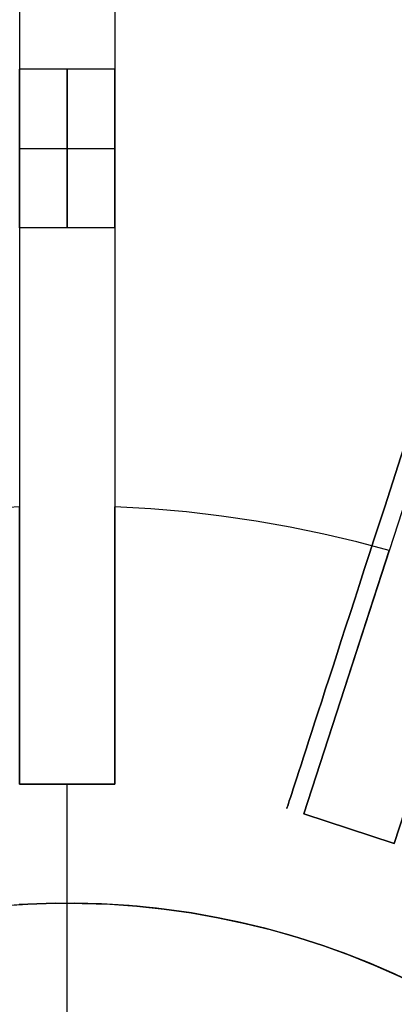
# Model space of a CAD drawing. Header units: millimetres. Extents: x 385 to 1075, y 1875 to 2565.
# Tile 17 of 21: x 724 to 771, y 2307 to 2431. Entities that reach past the tile are written whole.
import ezdxf

# ---------------------------------------------------------------- set-up
doc = ezdxf.new("R2010")
doc.units = ezdxf.units.MM

msp = doc.modelspace()

# ---------------------------------------------------------------- linework, layer by layer
at = {"extrusion": (1, 0, 0)}
for points in [[(2565, -70), (2564.92, -65.22), (2564.67, -60.45), (2564.27, -55.68), (2563.7, -50.94), (2562.96, -46.21), (2562.07, -41.52), (2561.02, -36.85), (2559.81, -32.23), (2558.44, -27.65), (2556.92, -23.12), (2555.24, -18.64), (2553.41, -14.22), (2551.43, -9.87), (2549.3, -5.59), (2547.03, -1.38), (2544.62, 2.74), (2542.07, 6.78), (2539.38, 10.74), (2536.55, 14.59), (2533.6, 18.35), (2530.52, 22.01), (2527.32, 25.56), (2523.99, 28.99), (2520.56, 32.32), (2517.01, 35.52), (2513.35, 38.6), (2509.59, 41.55), (2505.74, 44.38), (2501.78, 47.07), (2497.74, 49.62), (2493.62, 52.03), (2489.41, 54.3), (2485.13, 56.43), (2480.78, 58.41), (2476.36, 60.24), (2471.88, 61.92), (2467.35, 63.44), (2462.77, 64.81), (2458.15, 66.02), (2453.48, 67.07), (2448.79, 67.96), (2444.06, 68.7), (2439.32, 69.27), (2434.55, 69.67), (2429.78, 69.92), (2425, 70)], [(2425, -314), (2429.78, -313.92), (2434.55, -313.67), (2439.32, -313.27), (2444.06, -312.7), (2448.79, -311.96), (2453.48, -311.07), (2458.15, -310.02), (2462.77, -308.81), (2467.35, -307.44), (2471.88, -305.92), (2476.36, -304.24), (2480.78, -302.41), (2485.13, -300.43), (2489.41, -298.3), (2493.62, -296.03), (2497.74, -293.62), (2501.78, -291.07), (2505.74, -288.38), (2509.59, -285.55), (2513.35, -282.6), (2517.01, -279.52), (2520.56, -276.32), (2523.99, -272.99), (2527.32, -269.56), (2530.52, -266.01), (2533.6, -262.35), (2536.55, -258.59), (2539.38, -254.74), (2542.07, -250.78), (2544.62, -246.74), (2547.03, -242.62), (2549.3, -238.41), (2551.43, -234.13), (2553.41, -229.78), (2555.24, -225.36), (2556.92, -220.88), (2558.44, -216.35), (2559.81, -211.77), (2561.02, -207.15), (2562.07, -202.48), (2562.96, -197.79), (2563.7, -193.06), (2564.27, -188.32), (2564.67, -183.55), (2564.92, -178.78), (2565, -174)], [(2565, -70), (2564.92, -65.22), (2564.67, -60.45), (2564.27, -55.68), (2563.7, -50.94), (2562.96, -46.21), (2562.07, -41.52), (2561.02, -36.85), (2559.81, -32.23), (2558.44, -27.65), (2556.92, -23.12), (2555.24, -18.64), (2553.41, -14.22), (2551.43, -9.87), (2549.3, -5.59), (2547.03, -1.38), (2544.62, 2.74), (2542.07, 6.78), (2539.38, 10.74), (2536.55, 14.59), (2533.6, 18.35), (2530.52, 22.01), (2527.32, 25.56), (2523.99, 28.99), (2520.56, 32.32), (2517.01, 35.52), (2513.35, 38.6), (2509.59, 41.55), (2505.74, 44.38), (2501.78, 47.07), (2497.74, 49.62), (2493.62, 52.03), (2489.41, 54.3), (2485.13, 56.43), (2480.78, 58.41), (2476.36, 60.24), (2471.88, 61.92), (2467.35, 63.44), (2462.77, 64.81), (2458.15, 66.02), (2453.48, 67.07), (2448.79, 67.96), (2444.06, 68.7), (2439.32, 69.27), (2434.55, 69.67), (2429.78, 69.92), (2425, 70)], [(2425, -314), (2429.78, -313.92), (2434.55, -313.67), (2439.32, -313.27), (2444.06, -312.7), (2448.79, -311.96), (2453.48, -311.07), (2458.15, -310.02), (2462.77, -308.81), (2467.35, -307.44), (2471.88, -305.92), (2476.36, -304.24), (2480.78, -302.41), (2485.13, -300.43), (2489.41, -298.3), (2493.62, -296.03), (2497.74, -293.62), (2501.78, -291.07), (2505.74, -288.38), (2509.59, -285.55), (2513.35, -282.6), (2517.01, -279.52), (2520.56, -276.32), (2523.99, -272.99), (2527.32, -269.56), (2530.52, -266.01), (2533.6, -262.35), (2536.55, -258.59), (2539.38, -254.74), (2542.07, -250.78), (2544.62, -246.74), (2547.03, -242.62), (2549.3, -238.41), (2551.43, -234.13), (2553.41, -229.78), (2555.24, -225.36), (2556.92, -220.88), (2558.44, -216.35), (2559.81, -211.77), (2561.02, -207.15), (2562.07, -202.48), (2562.96, -197.79), (2563.7, -193.06), (2564.27, -188.32), (2564.67, -183.55), (2564.92, -178.78), (2565, -174)], [(2425, 70), (2429.78, 69.92), (2434.55, 69.67), (2439.32, 69.27), (2444.06, 68.7), (2448.79, 67.96), (2453.48, 67.07), (2458.15, 66.02), (2462.77, 64.81), (2467.35, 63.44), (2471.88, 61.92), (2476.36, 60.24), (2480.78, 58.41), (2485.13, 56.43), (2489.41, 54.3), (2493.62, 52.03), (2497.74, 49.62), (2501.78, 47.07), (2505.74, 44.38), (2509.59, 41.55), (2513.35, 38.6), (2517.01, 35.52), (2520.56, 32.32), (2523.99, 28.99), (2527.32, 25.56), (2530.52, 22.01), (2533.6, 18.35), (2536.55, 14.59), (2539.38, 10.74), (2542.07, 6.78), (2544.62, 2.74), (2547.03, -1.38), (2549.3, -5.59), (2551.43, -9.87), (2553.41, -14.22), (2555.24, -18.64), (2556.92, -23.12), (2558.44, -27.65), (2559.81, -32.23), (2561.02, -36.85), (2562.07, -41.52), (2562.96, -46.21), (2563.7, -50.94), (2564.27, -55.68), (2564.67, -60.45), (2564.92, -65.22), (2565, -70)], [(2565, -174), (2564.92, -178.78), (2564.67, -183.55), (2564.27, -188.32), (2563.7, -193.06), (2562.96, -197.79), (2562.07, -202.48), (2561.02, -207.15), (2559.81, -211.77), (2558.44, -216.35), (2556.92, -220.88), (2555.24, -225.36), (2553.41, -229.78), (2551.43, -234.13), (2549.3, -238.41), (2547.03, -242.62), (2544.62, -246.74), (2542.07, -250.78), (2539.38, -254.74), (2536.55, -258.59), (2533.6, -262.35), (2530.52, -266.01), (2527.32, -269.56), (2523.99, -272.99), (2520.56, -276.32), (2517.01, -279.52), (2513.35, -282.6), (2509.59, -285.55), (2505.74, -288.38), (2501.78, -291.07), (2497.74, -293.62), (2493.62, -296.03), (2489.41, -298.3), (2485.13, -300.43), (2480.78, -302.41), (2476.36, -304.24), (2471.88, -305.92), (2467.35, -307.44), (2462.77, -308.81), (2458.15, -310.02), (2453.48, -311.07), (2448.79, -311.96), (2444.06, -312.7), (2439.32, -313.27), (2434.55, -313.67), (2429.78, -313.92), (2425, -314)], [(2405, 70), (2402.61, 69.96), (2400.22, 69.84), (2397.84, 69.63), (2395.47, 69.35), (2393.11, 68.98), (2390.76, 68.54), (2388.43, 68.01), (2386.11, 67.4), (2383.82, 66.72), (2381.56, 65.96), (2379.32, 65.12), (2377.11, 64.2), (2374.94, 63.22), (2372.8, 62.15), (2370.69, 61.02), (2368.63, 59.81), (2366.61, 58.53), (2364.63, 57.19), (2362.7, 55.78), (2360.82, 54.3), (2359, 52.76), (2357.22, 51.16), (2355.5, 49.5), (2353.84, 47.78), (2352.24, 46), (2350.7, 44.18), (2349.22, 42.3), (2347.81, 40.37), (2346.47, 38.39), (2345.19, 36.37), (2343.98, 34.31), (2342.85, 32.2), (2341.78, 30.06), (2340.8, 27.89), (2339.88, 25.68), (2339.04, 23.44), (2338.28, 21.18), (2337.6, 18.89), (2336.99, 16.57), (2336.46, 14.24), (2336.02, 11.89), (2335.65, 9.53), (2335.37, 7.16), (2335.16, 4.78), (2335.04, 2.39), (2335, 0)], [(2335, -244), (2335.04, -246.39), (2335.16, -248.78), (2335.37, -251.16), (2335.65, -253.53), (2336.02, -255.89), (2336.46, -258.24), (2336.99, -260.57), (2337.6, -262.89), (2338.28, -265.18), (2339.04, -267.44), (2339.88, -269.68), (2340.8, -271.89), (2341.78, -274.06), (2342.85, -276.2), (2343.98, -278.31), (2345.19, -280.37), (2346.47, -282.39), (2347.81, -284.37), (2349.22, -286.3), (2350.7, -288.18), (2352.24, -290), (2353.84, -291.78), (2355.5, -293.5), (2357.22, -295.16), (2359, -296.76), (2360.82, -298.3), (2362.7, -299.78), (2364.63, -301.19), (2366.61, -302.53), (2368.63, -303.81), (2370.69, -305.02), (2372.8, -306.15), (2374.94, -307.22), (2377.11, -308.2), (2379.32, -309.12), (2381.56, -309.96), (2383.82, -310.72), (2386.11, -311.4), (2388.43, -312.01), (2390.76, -312.54), (2393.11, -312.98), (2395.47, -313.35), (2397.84, -313.63), (2400.22, -313.84), (2402.61, -313.96), (2405, -314)], [(2405, 70), (2402.61, 69.96), (2400.22, 69.84), (2397.84, 69.63), (2395.47, 69.35), (2393.11, 68.98), (2390.76, 68.54), (2388.43, 68.01), (2386.11, 67.4), (2383.82, 66.72), (2381.56, 65.96), (2379.32, 65.12), (2377.11, 64.2), (2374.94, 63.22), (2372.8, 62.15), (2370.69, 61.02), (2368.63, 59.81), (2366.61, 58.53), (2364.63, 57.19), (2362.7, 55.78), (2360.82, 54.3), (2359, 52.76), (2357.22, 51.16), (2355.5, 49.5), (2353.84, 47.78), (2352.24, 46), (2350.7, 44.18), (2349.22, 42.3), (2347.81, 40.37), (2346.47, 38.39), (2345.19, 36.37), (2343.98, 34.31), (2342.85, 32.2), (2341.78, 30.06), (2340.8, 27.89), (2339.88, 25.68), (2339.04, 23.44), (2338.28, 21.18), (2337.6, 18.89), (2336.99, 16.57), (2336.46, 14.24), (2336.02, 11.89), (2335.65, 9.53), (2335.37, 7.16), (2335.16, 4.78), (2335.04, 2.39), (2335, 0)], [(2335, -244), (2335.04, -246.39), (2335.16, -248.78), (2335.37, -251.16), (2335.65, -253.53), (2336.02, -255.89), (2336.46, -258.24), (2336.99, -260.57), (2337.6, -262.89), (2338.28, -265.18), (2339.04, -267.44), (2339.88, -269.68), (2340.8, -271.89), (2341.78, -274.06), (2342.85, -276.2), (2343.98, -278.31), (2345.19, -280.37), (2346.47, -282.39), (2347.81, -284.37), (2349.22, -286.3), (2350.7, -288.18), (2352.24, -290), (2353.84, -291.78), (2355.5, -293.5), (2357.22, -295.16), (2359, -296.76), (2360.82, -298.3), (2362.7, -299.78), (2364.63, -301.19), (2366.61, -302.53), (2368.63, -303.81), (2370.69, -305.02), (2372.8, -306.15), (2374.94, -307.22), (2377.11, -308.2), (2379.32, -309.12), (2381.56, -309.96), (2383.82, -310.72), (2386.11, -311.4), (2388.43, -312.01), (2390.76, -312.54), (2393.11, -312.98), (2395.47, -313.35), (2397.84, -313.63), (2400.22, -313.84), (2402.61, -313.96), (2405, -314)], [(2335, 0), (2335.04, 2.39), (2335.16, 4.78), (2335.37, 7.16), (2335.65, 9.53), (2336.02, 11.89), (2336.46, 14.24), (2336.99, 16.57), (2337.6, 18.89), (2338.28, 21.18), (2339.04, 23.44), (2339.88, 25.68), (2340.8, 27.89), (2341.78, 30.06), (2342.85, 32.2), (2343.98, 34.31), (2345.19, 36.37), (2346.47, 38.39), (2347.81, 40.37), (2349.22, 42.3), (2350.7, 44.18), (2352.24, 46), (2353.84, 47.78), (2355.5, 49.5), (2357.22, 51.16), (2359, 52.76), (2360.82, 54.3), (2362.7, 55.78), (2364.63, 57.19), (2366.61, 58.53), (2368.63, 59.81), (2370.69, 61.02), (2372.8, 62.15), (2374.94, 63.22), (2377.11, 64.2), (2379.32, 65.12), (2381.56, 65.96), (2383.82, 66.72), (2386.11, 67.4), (2388.43, 68.01), (2390.76, 68.54), (2393.11, 68.98), (2395.47, 69.35), (2397.84, 69.63), (2400.22, 69.84), (2402.61, 69.96), (2405, 70)], [(2335, -244), (2335.04, -246.39), (2335.16, -248.78), (2335.37, -251.16), (2335.65, -253.53), (2336.02, -255.89), (2336.46, -258.24), (2336.99, -260.57), (2337.6, -262.89), (2338.28, -265.18), (2339.04, -267.44), (2339.88, -269.68), (2340.8, -271.89), (2341.78, -274.06), (2342.85, -276.2), (2343.98, -278.31), (2345.19, -280.37), (2346.47, -282.39), (2347.81, -284.37), (2349.22, -286.3), (2350.7, -288.18), (2352.24, -290), (2353.84, -291.78), (2355.5, -293.5), (2357.22, -295.16), (2359, -296.76), (2360.82, -298.3), (2362.7, -299.78), (2364.63, -301.19), (2366.61, -302.53), (2368.63, -303.81), (2370.69, -305.02), (2372.8, -306.15), (2374.94, -307.22), (2377.11, -308.2), (2379.32, -309.12), (2381.56, -309.96), (2383.82, -310.72), (2386.11, -311.4), (2388.43, -312.01), (2390.76, -312.54), (2393.11, -312.98), (2395.47, -313.35), (2397.84, -313.63), (2400.22, -313.84), (2402.61, -313.96), (2405, -314)], [(2369.88, -244), (2369.88, -232)], [(2369.88, -12), (2369.88, 0)], [(2369.88, -244), (2369.88, -232)], [(2369.88, -12), (2369.88, 0)], [(2364.4, -244), (2364.4, -232)], [(2364.4, -12), (2364.4, 0)], [(2335, -12), (2335, -232)], [(2335, -12), (2335, -232)], [(2335, -232), (2335, -12)], [(2331.23, -12), (2331.23, -232)], [(2329.37, -12), (2329.37, -232)], [(2320, -244.01), (2320, -231.99)]]:
    msp.add_lwpolyline(points, dxfattribs=at)
for points in [[(724, 2565), (724, 2335)], [(736, 2565), (736, 2335)], [(830.9, 2549.97), (759.83, 2331.23)], [(724, 2425), (724, 2405)], [(724, 2405), (724, 2425)], [(736, 2425), (724, 2425)], [(736, 2425), (724, 2425)], [(730, 2425), (730, 2405)], [(730, 2405), (730, 2425)], [(736, 2405), (736, 2425)], [(736, 2425), (736, 2405)], [(724, 2415), (736, 2415)], [(724, 2415), (736, 2415)], [(736, 2405), (724, 2405)], [(736, 2405), (724, 2405)], [(724, 2369.88), (719.77, 2369.65), (715.51, 2369.3), (711.21, 2368.82), (706.88, 2368.21), (702.53, 2367.46), (698.16, 2366.58), (693.78, 2365.56), (689.39, 2364.4)], [(724, 2369.88), (719.77, 2369.65), (715.51, 2369.3), (711.21, 2368.82), (706.88, 2368.21), (702.53, 2367.46), (698.16, 2366.58), (693.78, 2365.56), (689.39, 2364.4)], [(724, 2369.88), (724, 2350)], [(724, 2350), (724, 2369.88)], [(724, 2369.88), (724, 2350)], [(724, 2350), (724, 2369.88)], [(770.61, 2364.4), (766.52, 2365.49), (762.36, 2366.47), (758.12, 2367.34), (753.81, 2368.1), (749.45, 2368.73), (745.02, 2369.25), (740.53, 2369.63), (736, 2369.88)], [(770.61, 2364.4), (766.52, 2365.49), (762.36, 2366.47), (758.12, 2367.34), (753.81, 2368.1), (749.45, 2368.73), (745.02, 2369.25), (740.53, 2369.63), (736, 2369.88)], [(770.61, 2364.4), (766.52, 2365.49), (762.36, 2366.47), (758.12, 2367.34), (753.81, 2368.1), (749.45, 2368.73), (745.02, 2369.25), (740.53, 2369.63), (736, 2369.88)], [(770.61, 2364.4), (766.52, 2365.49), (762.36, 2366.47), (758.12, 2367.34), (753.81, 2368.1), (749.45, 2368.73), (745.02, 2369.25), (740.53, 2369.63), (736, 2369.88)], [(736, 2350), (736, 2369.88)], [(736, 2369.88), (736, 2350)], [(736, 2350), (736, 2369.88)], [(736, 2369.88), (736, 2350)], [(770.61, 2364.4), (766.52, 2365.49), (762.36, 2366.47), (758.12, 2367.34), (753.81, 2368.1), (749.45, 2368.73), (745.02, 2369.25), (740.53, 2369.63), (736, 2369.88)], [(770.61, 2364.4), (766.52, 2365.49), (762.36, 2366.47), (758.12, 2367.34), (753.81, 2368.1), (749.45, 2368.73), (745.02, 2369.25), (740.53, 2369.63), (736, 2369.88)], [(770.61, 2364.4), (764.47, 2345.49)], [(764.47, 2345.49), (770.61, 2364.4)], [(770.61, 2364.4), (764.47, 2345.49)], [(764.47, 2345.49), (770.61, 2364.4)], [(724, 2350), (724, 2335)], [(724, 2335), (724, 2350)], [(724, 2350), (724, 2335)], [(724, 2335), (724, 2350)], [(736, 2335), (736, 2350)], [(736, 2350), (736, 2335)], [(736, 2335), (736, 2350)], [(736, 2350), (736, 2335)], [(764.47, 2345.49), (759.83, 2331.23)], [(759.83, 2331.23), (764.47, 2345.49)], [(764.47, 2345.49), (759.83, 2331.23)], [(759.83, 2331.23), (764.47, 2345.49)], [(771.24, 2327.52), (775.88, 2341.78)], [(775.88, 2341.78), (771.24, 2327.52)], [(724, 2335), (736, 2335)], [(736, 2335), (724, 2335)], [(736, 2335), (724, 2335)], [(736, 2335), (724, 2335)], [(724, 2335), (736, 2335)], [(730, 2320), (730, 2335)], [(730, 2260), (730, 2335)], [(730, 2320), (730, 2335)], [(730, 2260), (730, 2335)], [(759.83, 2331.23), (771.24, 2327.52)], [(771.24, 2327.52), (759.83, 2331.23)], [(771.24, 2327.52), (759.83, 2331.23)], [(771.24, 2327.52), (759.83, 2331.23)], [(759.83, 2331.23), (771.24, 2327.52)], [(780.5, 2306.31), (777.47, 2308.01), (774.39, 2309.61), (771.25, 2311.09), (768.07, 2312.47), (764.84, 2313.74), (761.56, 2314.89), (758.25, 2315.93), (754.9, 2316.85), (751.53, 2317.66), (748.12, 2318.34), (744.7, 2318.91), (741.26, 2319.36), (737.8, 2319.7), (734.34, 2319.91), (730.87, 2320), (727.4, 2319.97), (723.93, 2319.82)]]:
    msp.add_lwpolyline(points)
at = {"extrusion": (0.951057, -0.309017, 4.81133e-15)}
msp.add_lwpolyline([(2521.93, 70), (2519.54, 69.96), (2517.15, 69.84), (2514.77, 69.63), (2512.4, 69.35), (2510.03, 68.98), (2507.69, 68.54), (2505.35, 68.01), (2503.04, 67.4), (2500.75, 66.72), (2498.49, 65.96), (2496.25, 65.12), (2494.04, 64.2), (2491.86, 63.22), (2489.72, 62.15), (2487.62, 61.02), (2485.56, 59.81), (2483.54, 58.53), (2481.56, 57.19), (2479.63, 55.78), (2477.75, 54.3), (2475.92, 52.76), (2474.15, 51.16), (2472.43, 49.5), (2470.77, 47.78), (2469.17, 46), (2467.63, 44.18), (2466.15, 42.3), (2464.74, 40.37), (2463.4, 38.39), (2462.12, 36.37), (2460.91, 34.31), (2459.78, 32.2), (2458.71, 30.06), (2457.72, 27.89), (2456.81, 25.68), (2455.97, 23.44), (2455.21, 21.18), (2454.52, 18.89), (2453.92, 16.57), (2453.39, 14.24), (2452.95, 11.89), (2452.58, 9.53), (2452.29, 7.16), (2452.09, 4.78), (2451.97, 2.39), (2451.93, 0)], dxfattribs=at)
at = {"extrusion": (0.951057, -0.309017, 1.84335e-16)}
msp.add_lwpolyline([(2451.93, -244), (2451.97, -246.39), (2452.09, -248.78), (2452.29, -251.16), (2452.58, -253.53), (2452.95, -255.89), (2453.39, -258.24), (2453.92, -260.57), (2454.52, -262.89), (2455.21, -265.18), (2455.97, -267.44), (2456.81, -269.68), (2457.72, -271.89), (2458.71, -274.06), (2459.78, -276.2), (2460.91, -278.31), (2462.12, -280.37), (2463.4, -282.39), (2464.74, -284.37), (2466.15, -286.3), (2467.63, -288.18), (2469.17, -290), (2470.77, -291.78), (2472.43, -293.5), (2474.15, -295.16), (2475.92, -296.76), (2477.75, -298.3), (2479.63, -299.78), (2481.56, -301.19), (2483.54, -302.53), (2485.56, -303.81), (2487.62, -305.02), (2489.72, -306.15), (2491.86, -307.22), (2494.04, -308.2), (2496.25, -309.12), (2498.49, -309.96), (2500.75, -310.72), (2503.04, -311.4), (2505.35, -312.01), (2507.69, -312.54), (2510.03, -312.98), (2512.4, -313.35), (2514.77, -313.63), (2517.15, -313.84), (2519.54, -313.96), (2521.93, -314)], dxfattribs=at)
at = {"extrusion": (0.951057, -0.309017, 3.19281e-17)}
msp.add_lwpolyline([(2521.93, 70), (2519.54, 69.96), (2517.15, 69.84), (2514.77, 69.63), (2512.4, 69.35), (2510.03, 68.98), (2507.69, 68.54), (2505.35, 68.01), (2503.04, 67.4), (2500.75, 66.72), (2498.49, 65.96), (2496.25, 65.12), (2494.04, 64.2), (2491.86, 63.22), (2489.72, 62.15), (2487.62, 61.02), (2485.56, 59.81), (2483.54, 58.53), (2481.56, 57.19), (2479.63, 55.78), (2477.75, 54.3), (2475.92, 52.76), (2474.15, 51.16), (2472.43, 49.5), (2470.77, 47.78), (2469.17, 46), (2467.63, 44.18), (2466.15, 42.3), (2464.74, 40.37), (2463.4, 38.39), (2462.12, 36.37), (2460.91, 34.31), (2459.78, 32.2), (2458.71, 30.06), (2457.72, 27.89), (2456.81, 25.68), (2455.97, 23.44), (2455.21, 21.18), (2454.52, 18.89), (2453.92, 16.57), (2453.39, 14.24), (2452.95, 11.89), (2452.58, 9.53), (2452.29, 7.16), (2452.09, 4.78), (2451.97, 2.39), (2451.93, 0)], dxfattribs=at)
at = {"extrusion": (0.951057, -0.309017, 1.06163e-15)}
msp.add_lwpolyline([(2451.93, -244), (2451.97, -246.39), (2452.09, -248.78), (2452.29, -251.16), (2452.58, -253.53), (2452.95, -255.89), (2453.39, -258.24), (2453.92, -260.57), (2454.52, -262.89), (2455.21, -265.18), (2455.97, -267.44), (2456.81, -269.68), (2457.72, -271.89), (2458.71, -274.06), (2459.78, -276.2), (2460.91, -278.31), (2462.12, -280.37), (2463.4, -282.39), (2464.74, -284.37), (2466.15, -286.3), (2467.63, -288.18), (2469.17, -290), (2470.77, -291.78), (2472.43, -293.5), (2474.15, -295.16), (2475.92, -296.76), (2477.75, -298.3), (2479.63, -299.78), (2481.56, -301.19), (2483.54, -302.53), (2485.56, -303.81), (2487.62, -305.02), (2489.72, -306.15), (2491.86, -307.22), (2494.04, -308.2), (2496.25, -309.12), (2498.49, -309.96), (2500.75, -310.72), (2503.04, -311.4), (2505.35, -312.01), (2507.69, -312.54), (2510.03, -312.98), (2512.4, -313.35), (2514.77, -313.63), (2517.15, -313.84), (2519.54, -313.96), (2521.93, -314)], dxfattribs=at)
at = {"extrusion": (5e-05, -7.91922e-06, 1)}
msp.add_lwpolyline([(830.01, 2220), (829.95, 2223.45), (829.77, 2226.89), (829.48, 2230.32), (829.06, 2233.75), (828.53, 2237.15), (827.88, 2240.54), (827.11, 2243.9), (826.23, 2247.23), (825.24, 2250.54), (824.13, 2253.8), (822.9, 2257.02), (821.57, 2260.2), (820.13, 2263.34), (818.59, 2266.42), (816.93, 2269.44), (815.18, 2272.41), (813.32, 2275.32), (811.36, 2278.15), (809.31, 2280.92), (807.16, 2283.62), (804.92, 2286.24), (802.59, 2288.79), (800.18, 2291.25), (797.68, 2293.63), (795.1, 2295.91), (792.45, 2298.11), (789.72, 2300.22), (786.92, 2302.23), (784.05, 2304.14), (781.11, 2305.96), (778.12, 2307.67), (775.07, 2309.27), (771.97, 2310.77), (768.81, 2312.16), (765.61, 2313.45), (762.37, 2314.62), (759.09, 2315.68), (755.77, 2316.62), (752.42, 2317.45), (749.05, 2318.17), (745.66, 2318.77), (742.24, 2319.25), (738.81, 2319.61), (735.37, 2319.85), (731.93, 2319.98), (728.48, 2319.99), (725.03, 2319.87), (721.59, 2319.64), (718.16, 2319.29), (714.75, 2318.83), (711.35, 2318.24), (707.97, 2317.54), (704.62, 2316.72), (701.3, 2315.79), (698.02, 2314.74), (694.77, 2313.58), (691.57, 2312.31), (688.41, 2310.93), (685.3, 2309.44), (682.24, 2307.85), (679.24, 2306.15), (676.3, 2304.35), (673.42, 2302.45), (670.62, 2300.45), (667.88, 2298.35), (665.21, 2296.16), (662.63, 2293.88), (660.12, 2291.52), (657.69, 2289.06), (655.36, 2286.53), (653.11, 2283.92), (650.95, 2281.23), (648.89, 2278.47), (646.92, 2275.63), (645.05, 2272.74), (643.28, 2269.78), (641.62, 2266.76), (640.06, 2263.68), (638.61, 2260.56), (637.26, 2257.38), (636.03, 2254.16), (634.91, 2250.9)], dxfattribs=at)
at = {"extrusion": (-5e-05, 7.91922e-06, 1)}
msp.add_lwpolyline([(634.88, 2250.9), (636, 2254.16), (637.24, 2257.38), (638.58, 2260.56), (640.03, 2263.69), (641.59, 2266.76), (643.26, 2269.78), (645.03, 2272.74), (646.89, 2275.64), (648.86, 2278.47), (650.93, 2281.23), (653.08, 2283.92), (655.33, 2286.53), (657.67, 2289.07), (660.1, 2291.52), (662.6, 2293.89), (665.19, 2296.17), (667.85, 2298.36), (670.59, 2300.45), (673.4, 2302.45), (676.28, 2304.35), (679.22, 2306.15), (682.22, 2307.85), (685.27, 2309.45), (688.38, 2310.94), (691.54, 2312.32), (694.75, 2313.59), (698, 2314.75), (701.28, 2315.79), (704.6, 2316.73), (707.95, 2317.54), (711.33, 2318.24), (714.72, 2318.83), (718.14, 2319.3), (721.57, 2319.65), (725.01, 2319.88), (728.46, 2319.99), (731.9, 2319.98), (735.35, 2319.86), (738.79, 2319.61), (742.22, 2319.25), (745.63, 2318.77), (749.03, 2318.17), (752.4, 2317.46), (755.75, 2316.63), (759.06, 2315.68), (762.34, 2314.62), (765.59, 2313.45), (768.79, 2312.17), (771.94, 2310.78), (775.05, 2309.28), (778.1, 2307.67), (781.09, 2305.96), (784.02, 2304.15), (786.89, 2302.23), (789.69, 2300.22), (792.42, 2298.12), (795.08, 2295.92), (797.66, 2293.63), (800.16, 2291.25), (802.57, 2288.79), (804.9, 2286.25), (807.14, 2283.63), (809.28, 2280.93), (811.34, 2278.16), (813.29, 2275.32), (815.15, 2272.41), (816.91, 2269.45), (818.56, 2266.42), (820.11, 2263.34), (821.55, 2260.21), (822.88, 2257.03), (824.1, 2253.8), (825.21, 2250.54), (826.21, 2247.24), (827.09, 2243.9), (827.86, 2240.54), (828.51, 2237.16), (829.04, 2233.75), (829.45, 2230.33), (829.75, 2226.89), (829.93, 2223.45), (829.99, 2220)], dxfattribs=at)

doc.saveas('drawing.dxf')
